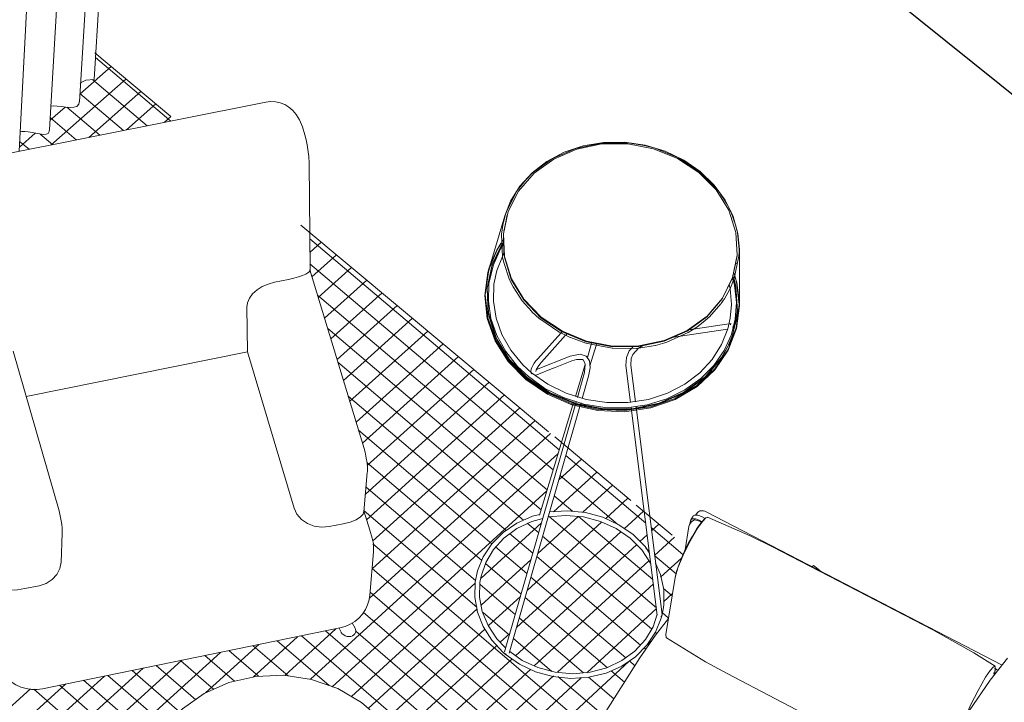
# Model space of a CAD drawing. Header units: centimetres. Extents: x -2274.6 to -2273.04, y 1316.35 to 1317.85.
# Tile 27 of 59: x -2274.06 to -2273.8, y 1317.1 to 1317.28. Entities that reach past the tile are written whole.
import ezdxf

# ---------------------------------------------------------------- set-up
doc = ezdxf.new("R2010")
doc.units = ezdxf.units.CM
for name, color, linetype, lineweight in [('Meble', 7, 'Continuous', 9), ('Okna', 7, 'Continuous', 9), ('Oprawy oświetleniowe', 7, 'Continuous', 9), ('Oprawy oświetleniowe-1', 9, 'Continuous', 9), ('Oprawy oświetleniowe-2', 8, 'Continuous', 9), ('Oprawy oświetleniowe-3', 254, 'Continuous', 9), ('Osprzęt elektryczny', 7, 'Continuous', 9), ('Wzór powierzchni', 7, 'Continuous', 9), ('Wzór powierzchni-6', 253, 'Continuous', 9), ('Ściany', 7, 'Continuous', 9), ('Ściany-1', 250, 'Continuous', 25)]:
    doc.layers.add(name, color=color, linetype=linetype, lineweight=lineweight)

# ---------------------------------------------------------------- blocks, each defined once
blk = doc.blocks.new('FP_35-Aksono')
at = {"layer": 'Wzór powierzchni-6'}
for p, q in [((-2274.0437, 1317.26793), (-2274.04357, 1317.26805)), ((-2274.02389, 1317.25038), (-2274.04375, 1317.26719)), ((-2274.04789, 1317.25753), (-2274.03964, 1317.26477)), ((-2274.0555, 1317.24409), (-2274.03571, 1317.26148)), ((-2274.03012, 1317.24914), (-2274.04452, 1317.26134)), ((-2274.03635, 1317.2479), (-2274.04788, 1317.25768)), ((-2274.04555, 1317.24607), (-2274.03177, 1317.25819)), ((-2274.0356, 1317.24805), (-2274.02782, 1317.2549)), ((-2274.05573, 1317.25065), (-2274.0518, 1317.25409)), ((-2274.04259, 1317.24666), (-2274.05128, 1317.25404)), ((-2274.04883, 1317.24542), (-2274.05564, 1317.25121)), ((-2274.02566, 1317.25003), (-2274.02387, 1317.2516)), ((-2274.06385, 1317.24352), (-2274.05967, 1317.24719)), ((-2274.06131, 1317.24293), (-2274.06378, 1317.24503)), ((-2274.05507, 1317.24418), (-2274.05834, 1317.24696)), ((-2273.92128, 1317.16355), (-2273.98719, 1317.21932)), ((-2273.98716, 1317.2157), (-2273.98413, 1317.21841)), ((-2273.98659, 1317.20929), (-2273.98012, 1317.21507)), ((-2273.92288, 1317.15828), (-2273.98714, 1317.21273)), ((-2273.98494, 1317.20383), (-2273.97612, 1317.21173)), ((-2273.98329, 1317.19836), (-2273.97211, 1317.20838)), ((-2273.92449, 1317.15301), (-2273.98513, 1317.20445)), ((-2273.98163, 1317.19288), (-2273.96809, 1317.20503)), ((-2273.97996, 1317.18739), (-2273.96407, 1317.20167)), ((-2273.9783, 1317.18189), (-2273.96005, 1317.19831)), ((-2273.92611, 1317.14774), (-2273.98244, 1317.19558)), ((-2273.97664, 1317.17637), (-2273.95601, 1317.19494)), ((-2273.97496, 1317.17085), (-2273.95198, 1317.19157)), ((-2273.97328, 1317.16531), (-2273.94794, 1317.1882)), ((-2273.93073, 1317.145), (-2273.97975, 1317.18668)), ((-2273.97202, 1317.15939), (-2273.94389, 1317.18482)), ((-2273.97248, 1317.15189), (-2273.93984, 1317.18144)), ((-2273.93532, 1317.14223), (-2273.97704, 1317.17775)), ((-2273.97217, 1317.14507), (-2273.93579, 1317.17805)), ((-2273.97058, 1317.1394), (-2273.93173, 1317.17466)), ((-2273.97073, 1317.13213), (-2273.92766, 1317.17127)), ((-2273.93908, 1317.13875), (-2273.97434, 1317.1688)), ((-2273.97152, 1317.12426), (-2273.92359, 1317.16787)), ((-2273.98702, 1317.10296), (-2273.92158, 1317.16259)), ((-2273.89845, 1317.14422), (-2273.91956, 1317.16209)), ((-2273.94184, 1317.13441), (-2273.97207, 1317.16021)), ((-2273.92141, 1317.15562), (-2273.91544, 1317.16106)), ((-2273.92284, 1317.14716), (-2273.91135, 1317.15765)), ((-2273.90587, 1317.14387), (-2273.92109, 1317.15676)), ((-2273.94339, 1317.12902), (-2273.97232, 1317.15374)), ((-2273.91509, 1317.14707), (-2273.90726, 1317.15424)), ((-2273.98125, 1317.10101), (-2273.92457, 1317.15273)), ((-2273.91781, 1317.14735), (-2273.92262, 1317.15143)), ((-2273.90902, 1317.14545), (-2273.90317, 1317.15082)), ((-2273.94304, 1317.122), (-2273.97285, 1317.14749)), ((-2273.92697, 1317.13621), (-2273.91628, 1317.14599)), ((-2273.89564, 1317.12186), (-2273.92399, 1317.14593)), ((-2273.89657, 1317.12932), (-2273.9162, 1317.14598)), ((-2273.90415, 1317.14274), (-2273.89907, 1317.14739)), ((-2273.94195, 1317.12969), (-2273.92598, 1317.14429)), ((-2273.92977, 1317.12645), (-2273.9101, 1317.14447)), ((-2273.92673, 1317.1416), (-2273.92975, 1317.14417)), ((-2273.88862, 1317.1359), (-2273.89703, 1317.14302)), ((-2273.89692, 1317.14217), (-2273.89496, 1317.14397)), ((-2273.92828, 1317.13624), (-2273.93441, 1317.14146)), ((-2273.93259, 1317.11665), (-2273.90504, 1317.14192)), ((-2273.89692, 1317.11626), (-2273.92569, 1317.14072)), ((-2273.90001, 1317.13933), (-2273.89806, 1317.14112)), ((-2273.89611, 1317.1357), (-2273.89085, 1317.14053)), ((-2273.91242, 1317.08903), (-2273.97048, 1317.13875)), ((-2273.92982, 1317.13086), (-2273.9381, 1317.13792)), ((-2273.93283, 1317.10919), (-2273.9009, 1317.13851)), ((-2273.89982, 1317.11201), (-2273.92724, 1317.13535)), ((-2273.89751, 1317.13679), (-2273.89843, 1317.13757)), ((-2273.89044, 1317.1308), (-2273.8961, 1317.13559)), ((-2273.9419, 1317.12256), (-2273.92875, 1317.13458)), ((-2273.93137, 1317.12547), (-2273.94078, 1317.13351)), ((-2273.92788, 1317.10649), (-2273.89768, 1317.13425)), ((-2273.89454, 1317.12992), (-2273.88903, 1317.13498)), ((-2273.9151, 1317.08453), (-2273.97072, 1317.13222)), ((-2273.97619, 1317.09842), (-2273.94346, 1317.12832)), ((-2273.93291, 1317.12007), (-2273.94217, 1317.12798)), ((-2273.90371, 1317.1086), (-2273.92878, 1317.12997)), ((-2273.9218, 1317.10482), (-2273.89642, 1317.12818)), ((-2273.9176, 1317.07988), (-2273.97126, 1317.12594)), ((-2273.93995, 1317.11713), (-2273.93155, 1317.12482)), ((-2273.89377, 1317.12338), (-2273.89136, 1317.12559)), ((-2273.89146, 1317.12499), (-2273.89376, 1317.12694)), ((-2273.90862, 1317.10606), (-2273.93033, 1317.12458)), ((-2273.91989, 1317.07503), (-2273.97303, 1317.12071)), ((-2273.97171, 1317.09528), (-2273.94294, 1317.1216)), ((-2273.93447, 1317.11466), (-2273.9414, 1317.12059)), ((-2273.91405, 1317.10468), (-2273.89561, 1317.12168)), ((-2273.89241, 1317.11912), (-2273.89412, 1317.12057)), ((-2273.91485, 1317.10463), (-2273.93188, 1317.11918)), ((-2273.9938, 1317.10397), (-2273.98025, 1317.11631)), ((-2273.92921, 1317.06252), (-2273.98939, 1317.11444)), ((-2273.92623, 1317.06681), (-2273.98303, 1317.11575)), ((-2273.923, 1317.07087), (-2273.97505, 1317.11566)), ((-2273.96778, 1317.09164), (-2273.94094, 1317.11622)), ((-2273.93686, 1317.11273), (-2273.93436, 1317.11502)), ((-2273.89556, 1317.1151), (-2273.89593, 1317.11541)), ((-2274.01469, 1317.09935), (-2274.0006, 1317.11215)), ((-2274.00216, 1317.10356), (-2273.99043, 1317.11422)), ((-2273.99291, 1317.10384), (-2274.00215, 1317.11183)), ((-2273.98206, 1317.1013), (-2273.99577, 1317.11313)), ((-2273.96456, 1317.08733), (-2273.93779, 1317.11188)), ((-2273.92322, 1317.10504), (-2273.93342, 1317.11376)), ((-2273.89801, 1317.11219), (-2273.89689, 1317.11323)), ((-2274.15022, 1316.98365), (-2274.01078, 1317.11006)), ((-2274.00708, 1317.10243), (-2274.01491, 1317.10922)), ((-2274.00072, 1317.10376), (-2274.00853, 1317.11053)), ((-2273.89848, 1317.11088), (-2273.89891, 1317.11123)), ((-2274.15428, 1316.98728), (-2274.02097, 1317.10798)), ((-2274.0173, 1317.09758), (-2274.02769, 1317.10661)), ((-2274.01254, 1317.10031), (-2274.0213, 1317.10792)), ((-2273.96776, 1317.04781), (-2273.90284, 1317.10773)), ((-2273.96209, 1317.08232), (-2273.93369, 1317.1084)), ((-2273.9013, 1317.10655), (-2273.90277, 1317.1078)), ((-2274.15834, 1316.9909), (-2274.03117, 1317.1059)), ((-2274.02147, 1317.09432), (-2274.03409, 1317.1053)), ((-2273.96045, 1317.07654), (-2273.92884, 1317.1056)), ((-2273.90408, 1317.10218), (-2273.90759, 1317.10518)), ((-2274.16644, 1316.99813), (-2274.05159, 1317.10173)), ((-2274.16239, 1316.99452), (-2274.04138, 1317.10381)), ((-2274.02767, 1317.08594), (-2274.04688, 1317.10269)), ((-2274.02496, 1317.09048), (-2274.04048, 1317.104)), ((-2273.96178, 1317.06068), (-2273.91552, 1317.10333)), ((-2273.96008, 1317.06957), (-2273.92284, 1317.10386)), ((-2273.90964, 1317.09343), (-2273.92163, 1317.10368)), ((-2273.90686, 1317.09781), (-2273.91357, 1317.10355)), ((-2274.17048, 1317.00174), (-2274.06096, 1317.10041)), ((-2274.0307, 1317.07472), (-2274.06, 1317.10034)), ((-2274.02966, 1317.08075), (-2274.05328, 1317.10138))]:
    blk.add_line(p, q, dxfattribs=at)

msp = doc.modelspace()

# ---------------------------------------------------------------- linework, layer by layer
at = {"layer": 'Meble'}
for p, q in [((-2274.08323, 1317.23859), (-2273.9988, 1317.25541)), ((-2273.98734, 1317.23928), (-2273.98711, 1317.21097)), ((-2273.98713, 1317.21106), (-2273.97282, 1317.16388)), ((-2273.99652, 1317.20782), (-2273.99283, 1317.20856)), ((-2274.00365, 1317.18943), (-2274.00382, 1317.20124)), ((-2274.06548, 1317.18966), (-2274.05338, 1317.14743)), ((-2274.06206, 1317.17766), (-2274.00365, 1317.18943)), ((-2274.00365, 1317.18943), (-2273.99133, 1317.14818)), ((-2273.97198, 1317.15757), (-2273.97286, 1317.14716)), ((-2273.97287, 1317.14747), (-2273.97133, 1317.14237)), ((-2273.88657, 1317.14506), (-2273.88595, 1317.14602)), ((-2273.8853, 1317.14632), (-2273.885, 1317.14679)), ((-2273.88276, 1317.14545), (-2273.88357, 1317.14587)), ((-2273.88248, 1317.14718), (-2273.80431, 1317.1067)), ((-2273.98202, 1317.14328), (-2273.97832, 1317.14403)), ((-2273.88808, 1317.13711), (-2273.88707, 1317.14332)), ((-2273.88686, 1317.14388), (-2273.88624, 1317.14485)), ((-2273.8868, 1317.14388), (-2273.88664, 1317.14485)), ((-2273.88421, 1317.14471), (-2273.88372, 1317.14446)), ((-2273.88418, 1317.1449), (-2273.88359, 1317.14459)), ((-2274.05253, 1317.14156), (-2274.05284, 1317.13382)), ((-2273.97133, 1317.14237), (-2273.97068, 1317.14023)), ((-2273.86496, 1317.13797), (-2273.82264, 1317.11606)), ((-2273.97031, 1317.13666), (-2273.9713, 1317.12519)), ((-2274.06237, 1317.12694), (-2274.05865, 1317.12769)), ((-2273.89311, 1317.1148), (-2273.89067, 1317.12986)), ((-2273.97594, 1317.11788), (-2273.97522, 1317.11649)), ((-2273.97921, 1317.11651), (-2274.05771, 1317.10047)), ((-2273.97891, 1317.11544), (-2273.97944, 1317.11647)), ((-2273.91238, 1317.08919), (-2273.90005, 1317.1086)), ((-2273.83508, 1317.08265), (-2273.87693, 1317.10447)), ((-2273.80663, 1317.10451), (-2273.80651, 1317.10445)), ((-2273.80659, 1317.10469), (-2273.80638, 1317.10458)), ((-2273.80617, 1317.10557), (-2273.80649, 1317.10408)), ((-2273.80623, 1317.10525), (-2273.80646, 1317.10418)), ((-2273.80562, 1317.10549), (-2273.80637, 1317.10588)), ((-2273.80612, 1317.10582), (-2273.80623, 1317.10525))]:
    msp.add_line(p, q, dxfattribs=at)
for points in [[(-2273.98911, 1317.24887, 0), (-2273.9899, 1317.25075, 0), (-2273.99075, 1317.25215, 0), (-2273.99167, 1317.25322, 0), (-2273.99268, 1317.25408, 0), (-2273.9938, 1317.25475, 0), (-2273.99499, 1317.25522, 0), (-2273.99623, 1317.25549, 0), (-2273.9975, 1317.25555, 0), (-2273.9988, 1317.25541, 0)], [(-2273.98911, 1317.24887, 0), (-2273.98847, 1317.24676, 0), (-2273.98815, 1317.24547, 0), (-2273.98787, 1317.2441, 0), (-2273.98766, 1317.24287, 0), (-2273.98744, 1317.24106, 0), (-2273.98734, 1317.23931, 0), (-2273.98734, 1317.23928, 0)], [(-2273.99283, 1317.20856, 0), (-2273.99139, 1317.20888, 0), (-2273.99012, 1317.20923, 0), (-2273.98907, 1317.20959, 0), (-2273.98825, 1317.20995, 0), (-2273.98766, 1317.21028, 0), (-2273.98729, 1317.21059, 0), (-2273.98713, 1317.21087, 0), (-2273.98713, 1317.21106, 0)], [(-2274.00382, 1317.20124, 0), (-2274.00365, 1317.20241, 0), (-2274.00312, 1317.2036, 0), (-2274.00226, 1317.20474, 0), (-2274.0011, 1317.20578, 0), (-2273.99971, 1317.20667, 0), (-2273.99816, 1317.20736, 0), (-2273.99652, 1317.20782, 0)], [(-2273.97282, 1317.16388, 0), (-2273.97256, 1317.16293, 0), (-2273.97233, 1317.16189, 0), (-2273.97215, 1317.16091, 0), (-2273.97205, 1317.16018, 0), (-2273.97196, 1317.15906, 0), (-2273.97197, 1317.15776, 0), (-2273.97198, 1317.15757, 0)], [(-2274.05253, 1317.14156, 0), (-2274.05256, 1317.14298, 0), (-2274.05265, 1317.14388, 0), (-2274.05279, 1317.1448, 0), (-2274.05306, 1317.14616, 0), (-2274.05338, 1317.14743, 0)], [(-2273.98202, 1317.14328, 0), (-2273.984, 1317.14311, 0), (-2273.98598, 1317.14338, 0), (-2273.98781, 1317.14409, 0), (-2273.98938, 1317.14518, 0), (-2273.99058, 1317.14657, 0), (-2273.99133, 1317.14818, 0)], [(-2273.97832, 1317.14403, 0), (-2273.97649, 1317.1445, 0), (-2273.97493, 1317.14512, 0), (-2273.97376, 1317.14583, 0), (-2273.97305, 1317.1466, 0), (-2273.97286, 1317.14735, 0)], [(-2273.88357, 1317.14587, 0), (-2273.88416, 1317.14613, 0), (-2273.88472, 1317.14629, 0), (-2273.88522, 1317.14634, 0), (-2273.88562, 1317.14627, 0), (-2273.8859, 1317.14609, 0)], [(-2273.88248, 1317.14718, 0), (-2273.88286, 1317.14734, 0), (-2273.88322, 1317.14745, 0), (-2273.88357, 1317.14749, 0), (-2273.88389, 1317.14748, 0), (-2273.88419, 1317.14741, 0), (-2273.88445, 1317.1473, 0), (-2273.88478, 1317.14705, 0), (-2273.885, 1317.14679, 0)], [(-2273.88472, 1317.14295, 0), (-2273.88351, 1317.14466, 0), (-2273.88257, 1317.14563, 0), (-2273.88204, 1317.14569, 0)], [(-2273.88213, 1317.14576, 0), (-2273.87087, 1317.14089, 0), (-2273.86496, 1317.13797, 0)], [(-2273.88686, 1317.14388, 0), (-2273.887, 1317.14359, 0), (-2273.88707, 1317.14332, 0)], [(-2273.88664, 1317.14485, 0), (-2273.88652, 1317.14512, 0), (-2273.88624, 1317.1453, 0), (-2273.88584, 1317.14537, 0), (-2273.88534, 1317.14532, 0), (-2273.88478, 1317.14516, 0), (-2273.88418, 1317.1449, 0)], [(-2273.88421, 1317.14471, 0), (-2273.88562, 1317.14511, 0), (-2273.88631, 1317.14467, 0)], [(-2273.88292, 1317.14533, 0), (-2273.88384, 1317.1443, 0), (-2273.88451, 1317.14341, 0), (-2273.88506, 1317.14259, 0)], [(-2273.89067, 1317.12986, 0), (-2273.88997, 1317.13239, 0), (-2273.88859, 1317.13577, 0), (-2273.88675, 1317.13948, 0), (-2273.88472, 1317.14295, 0)], [(-2273.89067, 1317.12988, 0), (-2273.89032, 1317.13142, 0), (-2273.88967, 1317.13341, 0), (-2273.88861, 1317.13598, 0), (-2273.88792, 1317.13745, 0), (-2273.88724, 1317.1388, 0), (-2273.88615, 1317.14078, 0), (-2273.88506, 1317.14259, 0)], [(-2273.97068, 1317.14023, 0), (-2273.97038, 1317.13887, 0), (-2273.97031, 1317.13666, 0)], [(-2274.05865, 1317.12769, 0), (-2274.05679, 1317.1283, 0), (-2274.05518, 1317.12931, 0), (-2274.05394, 1317.13065, 0), (-2274.05314, 1317.13222, 0), (-2274.05284, 1317.13393, 0)], [(-2274.07175, 1317.12803, 0), (-2274.07099, 1317.12741, 0), (-2274.06979, 1317.12693, 0), (-2274.0682, 1317.12663, 0), (-2274.06636, 1317.12653, 0), (-2274.06437, 1317.12663, 0), (-2274.06237, 1317.12694, 0)], [(-2273.97921, 1317.11651, 0), (-2273.97782, 1317.1169, 0), (-2273.97649, 1317.11748, 0), (-2273.97528, 1317.11823, 0), (-2273.97419, 1317.11915, 0), (-2273.97325, 1317.1202, 0), (-2273.97248, 1317.12137, 0), (-2273.97189, 1317.12263, 0), (-2273.97149, 1317.12396, 0), (-2273.9713, 1317.12519, 0)], [(-2273.89243, 1317.11902, 0), (-2273.89591, 1317.11466, 0), (-2273.90005, 1317.1086, 0)], [(-2273.97891, 1317.11544, 0), (-2273.97886, 1317.11536, 0), (-2273.97859, 1317.11499, 0), (-2273.97822, 1317.11468, 0), (-2273.97779, 1317.11445, 0), (-2273.97732, 1317.1143, 0), (-2273.97683, 1317.11425, 0), (-2273.97635, 1317.1143, 0), (-2273.97592, 1317.11445, 0), (-2273.97555, 1317.11468, 0), (-2273.97527, 1317.11499, 0)], [(-2273.97527, 1317.11499, 0), (-2273.9751, 1317.11535, 0), (-2273.97503, 1317.11576, 0), (-2273.97509, 1317.11617, 0), (-2273.97526, 1317.11657, 0)], [(-2273.89301, 1317.11395, 0), (-2273.89306, 1317.114, 0), (-2273.89311, 1317.1148, 0)], [(-2273.82264, 1317.11606, 0), (-2273.81183, 1317.10999, 0), (-2273.8062, 1317.10643, 0)], [(-2273.89301, 1317.11395, 0), (-2273.88266, 1317.1076, 0), (-2273.87693, 1317.10447, 0)], [(-2274.05771, 1317.10047, 0), (-2274.05916, 1317.10028, 0), (-2274.06062, 1317.10029, 0), (-2274.06206, 1317.10051, 0), (-2274.06346, 1317.10092, 0), (-2274.06478, 1317.10152, 0), (-2274.066, 1317.10229, 0), (-2274.06709, 1317.10322, 0), (-2274.06802, 1317.10429, 0), (-2274.06879, 1317.10548, 0), (-2274.06962, 1317.10751, 0)], [(-2273.81304, 1317.09467, 0), (-2273.80754, 1317.10276, 0), (-2273.80295, 1317.10852, 0)], [(-2273.96195, 1317.06088, 0), (-2273.96017, 1317.06728, 0), (-2273.95993, 1317.07389, 0), (-2273.96123, 1317.08043, 0), (-2273.96403, 1317.08661, 0), (-2273.96818, 1317.09217, 0), (-2273.9735, 1317.09687, 0), (-2273.97977, 1317.1005, 0), (-2273.98672, 1317.10291, 0), (-2273.99403, 1317.10401, 0), (-2274.0014, 1317.10373, 0), (-2274.00851, 1317.10211, 0), (-2274.01505, 1317.09919, 0), (-2274.02075, 1317.09512, 0), (-2274.02535, 1317.09005, 0), (-2274.02865, 1317.08422, 0)], [(-2273.8087, 1317.10354, 0), (-2273.80752, 1317.10529, 0), (-2273.80663, 1317.10629, 0), (-2273.80615, 1317.10638, 0), (-2273.80617, 1317.10557, 0)], [(-2273.81399, 1317.09303, 0), (-2273.81259, 1317.09631, 0), (-2273.81071, 1317.10004, 0), (-2273.8087, 1317.10354, 0)]]:
    msp.add_polyline3d(points, dxfattribs=at)
at = {"layer": 'Okna'}
for p, q in [((-2274.03318, 1317.43493), (-2274.04412, 1317.26136)), ((-2274.03744, 1317.42869), (-2274.04801, 1317.2555)), ((-2274.04606, 1317.42082), (-2274.05587, 1317.2481)), ((-2274.05487, 1317.41475), (-2274.0639, 1317.24242)), ((-2274.0441, 1317.26168), (-2274.04412, 1317.26136))]:
    msp.add_line(p, q, dxfattribs=at)
for points in [[(-2274.04412, 1317.26136, 0), (-2274.04628, 1317.26123, 0), (-2274.04753, 1317.26054, 0), (-2274.04781, 1317.26019, 0)], [(-2274.048, 1317.25572, 0), (-2274.04816, 1317.25483, 0), (-2274.04868, 1317.25428, 0), (-2274.04947, 1317.25402, 0), (-2274.05047, 1317.25397, 0), (-2274.05158, 1317.25406, 0), (-2274.05274, 1317.25422, 0), (-2274.05386, 1317.25436, 0), (-2274.05487, 1317.25441, 0), (-2274.05554, 1317.25435, 0)], [(-2274.05586, 1317.24826, 0), (-2274.05595, 1317.2476, 0), (-2274.05626, 1317.24715, 0), (-2274.05682, 1317.24692, 0), (-2274.05758, 1317.24688, 0), (-2274.05849, 1317.24698, 0), (-2274.05948, 1317.24716, 0), (-2274.06051, 1317.24737, 0), (-2274.06152, 1317.24755, 0), (-2274.06244, 1317.24766, 0), (-2274.06323, 1317.24765, 0), (-2274.06366, 1317.24754, 0)]]:
    msp.add_polyline3d(points, dxfattribs=at)
at = {"layer": 'Oprawy oświetleniowe'}
for p, q in [((-2273.9399, 1317.21123), (-2273.93569, 1317.22534)), ((-2273.93595, 1317.22147), (-2273.93592, 1317.22166)), ((-2273.93603, 1317.22063), (-2273.93574, 1317.21462)), ((-2273.87374, 1317.21648), (-2273.87372, 1317.20175)), ((-2273.93574, 1317.21462), (-2273.93392, 1317.20876)), ((-2273.87457, 1317.21288), (-2273.8746, 1317.21269)), ((-2273.93392, 1317.20876), (-2273.93065, 1317.20334)), ((-2273.87821, 1317.20364), (-2273.87552, 1317.2091)), ((-2273.93065, 1317.20333), (-2273.9261, 1317.19863)), ((-2273.9261, 1317.19863), (-2273.92048, 1317.19489)), ((-2273.89359, 1317.19241), (-2273.88748, 1317.19508)), ((-2273.92138, 1317.19469), (-2273.92131, 1317.19465)), ((-2273.92048, 1317.19489), (-2273.91409, 1317.19229)), ((-2273.90029, 1317.19102), (-2273.89359, 1317.19241)), ((-2273.91409, 1317.19229), (-2273.90724, 1317.19098)), ((-2273.90724, 1317.19098), (-2273.90029, 1317.19102)), ((-2273.90101, 1317.19035), (-2273.90089, 1317.19036)), ((-2273.93574, 1317.11021), (-2273.9171, 1317.17528)), ((-2273.91584, 1317.17499), (-2273.93453, 1317.10987)), ((-2273.92654, 1317.14628), (-2273.91769, 1317.17541)), ((-2273.8954, 1317.1199), (-2273.90219, 1317.17391)), ((-2273.9009, 1317.17409), (-2273.89416, 1317.12005))]:
    msp.add_line(p, q, dxfattribs=at)
for points in [[(-2273.8841, 1317.23708, 0), (-2273.88842, 1317.24008, 0), (-2273.8933, 1317.24242, 0), (-2273.89857, 1317.24402, 0), (-2273.90406, 1317.2448, 0), (-2273.90959, 1317.24474, 0), (-2273.91497, 1317.24384, 0), (-2273.92001, 1317.24215, 0), (-2273.92456, 1317.23974, 0), (-2273.92849, 1317.2367, 0), (-2273.93171, 1317.23316, 0), (-2273.93416, 1317.22921, 0), (-2273.93569, 1317.22534, 0)], [(-2273.88443, 1317.23685, 0), (-2273.89003, 1317.24054, 0), (-2273.89638, 1317.24309, 0), (-2273.90316, 1317.24438, 0), (-2273.91004, 1317.24434, 0), (-2273.91669, 1317.24297, 0), (-2273.92276, 1317.24035, 0), (-2273.92796, 1317.2366, 0), (-2273.93203, 1317.2319, 0), (-2273.93477, 1317.22649, 0), (-2273.93603, 1317.22063, 0)], [(-2273.88443, 1317.23685, 0), (-2273.89003, 1317.24054, 0), (-2273.89638, 1317.24309, 0), (-2273.90316, 1317.24438, 0), (-2273.91004, 1317.24434, 0), (-2273.91669, 1317.24297, 0), (-2273.92276, 1317.24035, 0), (-2273.92796, 1317.2366, 0), (-2273.93204, 1317.2319, 0), (-2273.93477, 1317.22649, 0), (-2273.93603, 1317.22063, 0), (-2273.93574, 1317.21462, 0), (-2273.93392, 1317.20876, 0), (-2273.93065, 1317.20333, 0), (-2273.9261, 1317.19863, 0)], [(-2273.9261, 1317.19863, 0), (-2273.92048, 1317.19489, 0), (-2273.91409, 1317.19229, 0), (-2273.90724, 1317.19098, 0), (-2273.90029, 1317.19102, 0), (-2273.89359, 1317.19241, 0), (-2273.88748, 1317.19508, 0), (-2273.88226, 1317.19889, 0), (-2273.87821, 1317.20364, 0), (-2273.87552, 1317.2091, 0), (-2273.87432, 1317.21498, 0), (-2273.87468, 1317.22099, 0), (-2273.87656, 1317.22683, 0), (-2273.87986, 1317.23221, 0), (-2273.88443, 1317.23685, 0)], [(-2273.87552, 1317.2091, 0), (-2273.87432, 1317.21498, 0), (-2273.87468, 1317.22099, 0), (-2273.87656, 1317.22683, 0), (-2273.87986, 1317.23221, 0), (-2273.88443, 1317.23685, 0)], [(-2273.8841, 1317.23708, 0), (-2273.8804, 1317.2335, 0), (-2273.87747, 1317.22949, 0), (-2273.87537, 1317.22519, 0), (-2273.87412, 1317.22071, 0), (-2273.87374, 1317.21648, 0)], [(-2273.93985, 1317.21138, 0), (-2273.94013, 1317.21038, 0), (-2273.94095, 1317.20434, 0), (-2273.9403, 1317.19823, 0), (-2273.9382, 1317.19232, 0), (-2273.93475, 1317.18686, 0), (-2273.93009, 1317.1821, 0)], [(-2273.88748, 1317.19508, 0), (-2273.88226, 1317.19889, 0), (-2273.87821, 1317.20364, 0)], [(-2273.93009, 1317.1821, 0), (-2273.92442, 1317.17825, 0), (-2273.91799, 1317.17548, 0), (-2273.91109, 1317.17392, 0), (-2273.90403, 1317.17364, 0), (-2273.89711, 1317.17465, 0), (-2273.89065, 1317.1769, 0), (-2273.88492, 1317.1803, 0), (-2273.88019, 1317.18468, 0), (-2273.87665, 1317.18987, 0), (-2273.87446, 1317.19561, 0), (-2273.87372, 1317.20167, 0), (-2273.87372, 1317.20175, 0)], [(-2273.92643, 1317.14652, 0), (-2273.92836, 1317.14604, 0), (-2273.9325, 1317.1442, 0), (-2273.93611, 1317.14173, 0), (-2273.93909, 1317.13872, 0), (-2273.94136, 1317.1353, 0), (-2273.94286, 1317.13158, 0), (-2273.94347, 1317.12865, 0)], [(-2273.9026, 1317.14023, 0), (-2273.90625, 1317.14276, 0), (-2273.91041, 1317.14467, 0), (-2273.91491, 1317.14585, 0), (-2273.91957, 1317.14625, 0), (-2273.92418, 1317.14584, 0)], [(-2273.90179, 1317.14118, 0), (-2273.90553, 1317.14379, 0), (-2273.90977, 1317.14576, 0), (-2273.91436, 1317.14702, 0), (-2273.91911, 1317.14749, 0), (-2273.92384, 1317.14716, 0)], [(-2273.92565, 1317.14544, 0), (-2273.92855, 1317.14465, 0), (-2273.93251, 1317.14276, 0), (-2273.93592, 1317.14024, 0), (-2273.93867, 1317.13723, 0), (-2273.94069, 1317.13383, 0), (-2273.94193, 1317.13018, 0), (-2273.94223, 1317.12851, 0)], [(-2273.90179, 1317.14118, 0), (-2273.89864, 1317.13802, 0), (-2273.89746, 1317.13629, 0)], [(-2273.9026, 1317.14023, 0), (-2273.89953, 1317.13714, 0), (-2273.89719, 1317.13366, 0), (-2273.8971, 1317.13343, 0)], [(-2273.89586, 1317.13365, 0), (-2273.89455, 1317.13061, 0), (-2273.89371, 1317.12664, 0), (-2273.89369, 1317.12265, 0), (-2273.89384, 1317.12143, 0)], [(-2273.94347, 1317.12865, 0), (-2273.94358, 1317.12468, 0), (-2273.94289, 1317.12073, 0), (-2273.94139, 1317.11689, 0), (-2273.93912, 1317.1133, 0), (-2273.93613, 1317.11008, 0), (-2273.93554, 1317.10957, 0)], [(-2273.94223, 1317.12851, 0), (-2273.94232, 1317.12467, 0), (-2273.94161, 1317.12084, 0), (-2273.9401, 1317.11713, 0), (-2273.93782, 1317.11367, 0), (-2273.93545, 1317.11124, 0)], [(-2273.93554, 1317.10957, 0), (-2273.93181, 1317.10694, 0), (-2273.92756, 1317.10494, 0), (-2273.92297, 1317.10366, 0), (-2273.9182, 1317.10317, 0), (-2273.91345, 1317.1035, 0), (-2273.90891, 1317.10461, 0), (-2273.90475, 1317.10645, 0), (-2273.90113, 1317.10893, 0), (-2273.89814, 1317.11195, 0), (-2273.89587, 1317.11538, 0), (-2273.89437, 1317.1191, 0), (-2273.89384, 1317.12143, 0)], [(-2273.93437, 1317.11027, 0), (-2273.93108, 1317.10796, 0), (-2273.92691, 1317.10604, 0), (-2273.9224, 1317.10483, 0), (-2273.91773, 1317.10443, 0), (-2273.9131, 1317.10483, 0), (-2273.90871, 1317.10601, 0), (-2273.90473, 1317.10791, 0), (-2273.90131, 1317.11043, 0), (-2273.89856, 1317.11345, 0), (-2273.89654, 1317.11686, 0), (-2273.89542, 1317.12017, 0)], [(-2273.89417, 1317.11987, 0), (-2273.89422, 1317.11974, 0), (-2273.89432, 1317.11962, 0), (-2273.89444, 1317.11952, 0)], [(-2273.89416, 1317.12005, 0), (-2273.89415, 1317.12002, 0), (-2273.89417, 1317.11987, 0)], [(-2273.93555, 1317.10969, 0), (-2273.93566, 1317.1098, 0), (-2273.93573, 1317.10993, 0)], [(-2273.93527, 1317.10954, 0), (-2273.93542, 1317.1096, 0), (-2273.93555, 1317.10969, 0)]]:
    msp.add_polyline3d(points, dxfattribs=at)
at = {"layer": 'Oprawy oświetleniowe-1'}
for p, q in [((-2273.93607, 1317.22353), (-2273.93609, 1317.22343)), ((-2273.93635, 1317.21861), (-2273.93658, 1317.21826)), ((-2273.93613, 1317.21892), (-2273.93631, 1317.21866)), ((-2273.93972, 1317.21155), (-2273.93779, 1317.21619)), ((-2273.93674, 1317.21803), (-2273.93776, 1317.21633)), ((-2273.93671, 1317.21803), (-2273.93662, 1317.21816)), ((-2273.93657, 1317.2175), (-2273.9367, 1317.21729)), ((-2273.93661, 1317.21729), (-2273.93668, 1317.21718)), ((-2273.93653, 1317.21742), (-2273.93657, 1317.21735)), ((-2273.93653, 1317.21705), (-2273.93657, 1317.21698)), ((-2273.93643, 1317.21718), (-2273.93649, 1317.2171)), ((-2273.87383, 1317.21573), (-2273.87382, 1317.21652)), ((-2273.939, 1317.21233), (-2273.94033, 1317.20623)), ((-2273.87502, 1317.20981), (-2273.87514, 1317.21017)), ((-2273.87493, 1317.20953), (-2273.87501, 1317.20976)), ((-2273.87486, 1317.20931), (-2273.87493, 1317.20952)), ((-2273.87482, 1317.20917), (-2273.87484, 1317.20925)), ((-2273.8745, 1317.208), (-2273.87482, 1317.20915)), ((-2273.94035, 1317.20604), (-2273.94005, 1317.19959)), ((-2273.87621, 1317.20638), (-2273.87619, 1317.20622)), ((-2273.87452, 1317.20795), (-2273.8738, 1317.20194)), ((-2273.94004, 1317.19958), (-2273.9381, 1317.19329)), ((-2273.87558, 1317.19366), (-2273.8743, 1317.19997)), ((-2273.93808, 1317.19325), (-2273.93461, 1317.18747)), ((-2273.87655, 1317.19124), (-2273.87558, 1317.19366)), ((-2273.91411, 1317.19211), (-2273.90727, 1317.1908)), ((-2273.90727, 1317.1908), (-2273.91411, 1317.19211)), ((-2273.91154, 1317.19117), (-2273.91156, 1317.1911)), ((-2273.90726, 1317.1908), (-2273.90032, 1317.19084)), ((-2273.90032, 1317.19084), (-2273.90726, 1317.19079)), ((-2273.87846, 1317.1878), (-2273.87658, 1317.19118)), ((-2273.9346, 1317.18746), (-2273.92973, 1317.18242)), ((-2273.89493, 1317.17574), (-2273.88839, 1317.17861)), ((-2273.9176, 1317.17568), (-2273.91749, 1317.17606)), ((-2273.91703, 1317.17555), (-2273.91696, 1317.17579)), ((-2273.91567, 1317.17557), (-2273.91576, 1317.17526)), ((-2273.90222, 1317.17418), (-2273.90225, 1317.17439)), ((-2273.90098, 1317.17466), (-2273.90094, 1317.17436))]:
    msp.add_line(p, q, dxfattribs=at)
for points in [[(-2273.93781, 1317.21625, 0), (-2273.93789, 1317.21609, 0), (-2273.9396, 1317.21216, 0)], [(-2273.87373, 1317.20243, 0), (-2273.87444, 1317.20778, 0), (-2273.8745, 1317.20799, 0)], [(-2273.88839, 1317.17861, 0), (-2273.8828, 1317.1827, 0), (-2273.87846, 1317.1878, 0)], [(-2273.92973, 1317.18242, 0), (-2273.92372, 1317.1784, 0), (-2273.91688, 1317.17561, 0), (-2273.90955, 1317.17421, 0), (-2273.90211, 1317.17425, 0), (-2273.89493, 1317.17574, 0)]]:
    msp.add_polyline3d(points, dxfattribs=at)
at = {"layer": 'Oprawy oświetleniowe-2'}
for p, q in [((-2273.89632, 1317.2433), (-2273.89885, 1317.24394)), ((-2273.88983, 1317.2407), (-2273.89627, 1317.24329)), ((-2273.88414, 1317.23696), (-2273.88978, 1317.24068)), ((-2273.87702, 1317.22851), (-2273.87936, 1317.23205)), ((-2273.87467, 1317.22273), (-2273.87602, 1317.22651)), ((-2273.93549, 1317.22571), (-2273.93606, 1317.22358)), ((-2273.93604, 1317.22063), (-2273.93503, 1317.22561)), ((-2273.93504, 1317.22558), (-2273.93604, 1317.22063)), ((-2273.87438, 1317.22153), (-2273.87466, 1317.22268)), ((-2273.93657, 1317.21825), (-2273.93634, 1317.21859)), ((-2273.93631, 1317.21863), (-2273.93613, 1317.21889)), ((-2273.93605, 1317.22045), (-2273.93593, 1317.2155)), ((-2273.93597, 1317.21842), (-2273.93604, 1317.21832)), ((-2273.93669, 1317.21715), (-2273.939, 1317.21233)), ((-2273.93779, 1317.21619), (-2273.93777, 1317.21623)), ((-2273.93775, 1317.21627), (-2273.93673, 1317.21799)), ((-2273.93606, 1317.21829), (-2273.93654, 1317.21755)), ((-2273.93606, 1317.21813), (-2273.93653, 1317.21742)), ((-2273.93612, 1317.21763), (-2273.93643, 1317.21718)), ((-2273.93593, 1317.21791), (-2273.93611, 1317.21764)), ((-2273.93597, 1317.21828), (-2273.93605, 1317.21816)), ((-2273.93624, 1317.21439), (-2273.93597, 1317.2131)), ((-2273.93961, 1317.21212), (-2273.93985, 1317.21138)), ((-2273.93431, 1317.20826), (-2273.9335, 1317.20665)), ((-2273.87554, 1317.20891), (-2273.87534, 1317.20823)), ((-2273.87513, 1317.2084), (-2273.87533, 1317.2091)), ((-2273.87508, 1317.20849), (-2273.87529, 1317.20926)), ((-2273.87515, 1317.21015), (-2273.87503, 1317.20979)), ((-2273.87502, 1317.20974), (-2273.87488, 1317.20929)), ((-2273.87486, 1317.20923), (-2273.87484, 1317.20914)), ((-2273.87484, 1317.20913), (-2273.87452, 1317.20795)), ((-2273.87766, 1317.20348), (-2273.87633, 1317.20583)), ((-2273.87641, 1317.20712), (-2273.87635, 1317.20691)), ((-2273.87633, 1317.20686), (-2273.87621, 1317.20642)), ((-2273.87855, 1317.2022), (-2273.87797, 1317.20301)), ((-2273.88164, 1317.19869), (-2273.8786, 1317.20213)), ((-2273.87372, 1317.20175), (-2273.87373, 1317.20243)), ((-2273.93808, 1317.19253), (-2273.94017, 1317.19843)), ((-2273.92852, 1317.20004), (-2273.92648, 1317.19818)), ((-2273.92644, 1317.19815), (-2273.92138, 1317.19469)), ((-2273.88497, 1317.19598), (-2273.88286, 1317.1976)), ((-2273.8769, 1317.19547), (-2273.8893, 1317.19361)), ((-2273.88698, 1317.19528), (-2273.88598, 1317.19543)), ((-2273.88595, 1317.19543), (-2273.87586, 1317.19695)), ((-2273.87611, 1317.19665), (-2273.87613, 1317.19657)), ((-2273.87607, 1317.19678), (-2273.87611, 1317.19665)), ((-2273.87546, 1317.19583), (-2273.87542, 1317.19596)), ((-2273.93463, 1317.18709), (-2273.93807, 1317.19252)), ((-2273.93783, 1317.19294), (-2273.93458, 1317.18766)), ((-2273.92696, 1317.18763), (-2273.92088, 1317.1944)), ((-2273.91961, 1317.19385), (-2273.92597, 1317.18675)), ((-2273.92131, 1317.19465), (-2273.92079, 1317.19437)), ((-2273.92082, 1317.19446), (-2273.9206, 1317.19472)), ((-2273.92074, 1317.19435), (-2273.9184, 1317.19322)), ((-2273.91953, 1317.19393), (-2273.9196, 1317.19386)), ((-2273.9193, 1317.19419), (-2273.91951, 1317.19395)), ((-2273.91836, 1317.19321), (-2273.91429, 1317.19172)), ((-2273.88939, 1317.19359), (-2273.89106, 1317.19334)), ((-2273.91425, 1317.19171), (-2273.9073, 1317.19038)), ((-2273.91387, 1317.18797), (-2273.91283, 1317.1914)), ((-2273.91156, 1317.1911), (-2273.9132, 1317.18573)), ((-2273.91281, 1317.19145), (-2273.91279, 1317.19153)), ((-2273.91276, 1317.19162), (-2273.9127, 1317.19183)), ((-2273.9115, 1317.19131), (-2273.91153, 1317.19121)), ((-2273.91143, 1317.19153), (-2273.91149, 1317.19135)), ((-2273.9073, 1317.19038), (-2273.90101, 1317.19035)), ((-2273.90174, 1317.19082), (-2273.90215, 1317.19039)), ((-2273.9001, 1317.19059), (-2273.90039, 1317.19042)), ((-2273.89978, 1317.19077), (-2273.90005, 1317.19061)), ((-2273.89937, 1317.19099), (-2273.89977, 1317.19077)), ((-2273.89926, 1317.19106), (-2273.89933, 1317.19102)), ((-2273.93457, 1317.18764), (-2273.92971, 1317.1826)), ((-2273.92731, 1317.18476), (-2273.91842, 1317.18828)), ((-2273.90368, 1317.1858), (-2273.90355, 1317.18798)), ((-2273.90239, 1317.18596), (-2273.90229, 1317.18765)), ((-2273.93002, 1317.18238), (-2273.9346, 1317.18706)), ((-2273.92286, 1317.18511), (-2273.92721, 1317.18339)), ((-2273.91794, 1317.18707), (-2273.92284, 1317.18512)), ((-2273.91702, 1317.17761), (-2273.91443, 1317.18612)), ((-2273.91312, 1317.18526), (-2273.91354, 1317.18299)), ((-2273.90245, 1317.17605), (-2273.90368, 1317.1858)), ((-2273.90239, 1317.18596), (-2273.90118, 1317.17628)), ((-2273.88025, 1317.18493), (-2273.88496, 1317.18056)), ((-2273.92436, 1317.17852), (-2273.92999, 1317.18235)), ((-2273.92721, 1317.18339), (-2273.92779, 1317.18328)), ((-2273.9165, 1317.1774), (-2273.91479, 1317.18335)), ((-2273.91354, 1317.18299), (-2273.91522, 1317.17712)), ((-2273.88497, 1317.18055), (-2273.89067, 1317.17717)), ((-2273.91793, 1317.17575), (-2273.92434, 1317.17851)), ((-2273.89069, 1317.17716), (-2273.89712, 1317.17492)), ((-2273.91106, 1317.1742), (-2273.91793, 1317.17575)), ((-2273.91769, 1317.17541), (-2273.9176, 1317.17568)), ((-2273.91749, 1317.17606), (-2273.91738, 1317.17641)), ((-2273.9171, 1317.17528), (-2273.91703, 1317.17555)), ((-2273.91694, 1317.17583), (-2273.91682, 1317.17628)), ((-2273.91576, 1317.17526), (-2273.91584, 1317.17499)), ((-2273.91555, 1317.17599), (-2273.91567, 1317.17557)), ((-2273.89716, 1317.17491), (-2273.90396, 1317.17392)), ((-2273.90225, 1317.17443), (-2273.90231, 1317.17487)), ((-2273.90103, 1317.17512), (-2273.90098, 1317.17466)), ((-2273.90094, 1317.17436), (-2273.9009, 1317.17409)), ((-2273.90401, 1317.17392), (-2273.91103, 1317.17419)), ((-2273.90219, 1317.17391), (-2273.90222, 1317.17418))]:
    msp.add_line(p, q, dxfattribs=at)
for points in [[(-2273.8989, 1317.24395, 0), (-2273.90316, 1317.2446, 0), (-2273.91015, 1317.24455, 0), (-2273.91689, 1317.24317, 0), (-2273.92301, 1317.24053, 0)], [(-2273.9231, 1317.24048, 0), (-2273.92834, 1317.2367, 0), (-2273.93006, 1317.23498, 0)], [(-2273.87937, 1317.23207, 0), (-2273.87951, 1317.23224, 0), (-2273.88414, 1317.23696, 0)], [(-2273.93007, 1317.23498, 0), (-2273.93247, 1317.23193, 0), (-2273.93525, 1317.22644, 0), (-2273.93548, 1317.22574, 0)], [(-2273.87603, 1317.22653, 0), (-2273.87615, 1317.22678, 0), (-2273.87702, 1317.22849, 0)], [(-2273.93609, 1317.22343, 0), (-2273.93653, 1317.22049, 0), (-2273.93625, 1317.21448, 0)], [(-2273.87382, 1317.21652, 0), (-2273.87424, 1317.22085, 0), (-2273.87436, 1317.22147, 0)], [(-2273.92612, 1317.19845, 0), (-2273.93068, 1317.20315, 0), (-2273.93395, 1317.20857, 0), (-2273.93577, 1317.21443, 0), (-2273.93605, 1317.22045, 0)], [(-2273.9367, 1317.21729, 0), (-2273.93897, 1317.21251, 0), (-2273.94032, 1317.20622, 0), (-2273.94002, 1317.19977, 0), (-2273.93808, 1317.19348, 0), (-2273.93785, 1317.19297, 0)], [(-2273.93657, 1317.21698, 0), (-2273.9368, 1317.21665, 0), (-2273.9387, 1317.21241, 0), (-2273.93979, 1317.20796, 0), (-2273.93986, 1317.20743, 0)], [(-2273.93632, 1317.21466, 0), (-2273.9378, 1317.21095, 0), (-2273.93856, 1317.20729, 0)], [(-2273.93583, 1317.21561, 0), (-2273.93613, 1317.21513, 0), (-2273.93629, 1317.21472, 0)], [(-2273.93592, 1317.21543, 0), (-2273.93577, 1317.21443, 0), (-2273.93395, 1317.20857, 0), (-2273.93068, 1317.20315, 0), (-2273.92612, 1317.19845, 0)], [(-2273.90026, 1317.19084, 0), (-2273.89362, 1317.19223, 0), (-2273.88751, 1317.1949, 0), (-2273.88229, 1317.1987, 0), (-2273.87824, 1317.20346, 0), (-2273.87555, 1317.20891, 0), (-2273.87435, 1317.21479, 0)], [(-2273.87435, 1317.21479, 0), (-2273.87555, 1317.20891, 0), (-2273.87824, 1317.20346, 0), (-2273.88229, 1317.1987, 0), (-2273.88751, 1317.19489, 0), (-2273.89362, 1317.19223, 0), (-2273.90026, 1317.19084, 0)], [(-2273.87627, 1317.20595, 0), (-2273.87509, 1317.20878, 0), (-2273.87388, 1317.21475, 0), (-2273.87383, 1317.21573, 0)], [(-2273.94017, 1317.19846, 0), (-2273.94082, 1317.20452, 0), (-2273.94, 1317.21054, 0), (-2273.93972, 1317.21155, 0)], [(-2273.93597, 1317.21307, 0), (-2273.93439, 1317.20843, 0), (-2273.93432, 1317.20829, 0)], [(-2273.87532, 1317.20818, 0), (-2273.875, 1317.20708, 0), (-2273.87451, 1317.20247, 0), (-2273.87484, 1317.1981, 0)], [(-2273.8743, 1317.2, 0), (-2273.87468, 1317.20643, 0), (-2273.87511, 1317.20831, 0)], [(-2273.87454, 1317.19786, 0), (-2273.87427, 1317.20016, 0), (-2273.87465, 1317.20661, 0), (-2273.87506, 1317.20841, 0)], [(-2273.93986, 1317.20743, 0), (-2273.94002, 1317.20285, 0), (-2273.93932, 1317.19827, 0), (-2273.93779, 1317.1938, 0), (-2273.93544, 1317.18953, 0), (-2273.93229, 1317.18558, 0), (-2273.92944, 1317.18289, 0)], [(-2273.93856, 1317.20729, 0), (-2273.9387, 1317.20283, 0), (-2273.93799, 1317.19837, 0), (-2273.93645, 1317.19401, 0), (-2273.93408, 1317.18987, 0)], [(-2273.93348, 1317.2066, 0), (-2273.93107, 1317.20292, 0), (-2273.92855, 1317.20007, 0)], [(-2273.87619, 1317.20621, 0), (-2273.87582, 1317.20193, 0), (-2273.87613, 1317.19833, 0)], [(-2273.87796, 1317.20304, 0), (-2273.87782, 1317.20324, 0), (-2273.87767, 1317.20347, 0)], [(-2273.8738, 1317.20194, 0), (-2273.8738, 1317.20186, 0), (-2273.87454, 1317.19582, 0), (-2273.87672, 1317.19009, 0), (-2273.88022, 1317.18496, 0)], [(-2273.92944, 1317.18289, 0), (-2273.92507, 1317.1798, 0), (-2273.92014, 1317.17735, 0), (-2273.91481, 1317.17565, 0), (-2273.90922, 1317.17475, 0), (-2273.90358, 1317.17469, 0), (-2273.89806, 1317.17548, 0), (-2273.89285, 1317.17707, 0), (-2273.8881, 1317.1794, 0), (-2273.88395, 1317.18237, 0), (-2273.88048, 1317.18588, 0), (-2273.87776, 1317.18981, 0), (-2273.87585, 1317.19406, 0), (-2273.87484, 1317.1981, 0)], [(-2273.92859, 1317.1839, 0), (-2273.9243, 1317.18088, 0), (-2273.91945, 1317.17849, 0), (-2273.91419, 1317.17685, 0), (-2273.90869, 1317.17603, 0), (-2273.90315, 1317.17604, 0), (-2273.89776, 1317.1769, 0), (-2273.8927, 1317.17855, 0), (-2273.88812, 1317.18093, 0), (-2273.88416, 1317.18393, 0), (-2273.88091, 1317.18744, 0), (-2273.87843, 1317.19135, 0), (-2273.87676, 1317.19555, 0), (-2273.87613, 1317.19833, 0)], [(-2273.92612, 1317.19845, 0), (-2273.92051, 1317.1947, 0), (-2273.91415, 1317.19212, 0)], [(-2273.91415, 1317.19212, 0), (-2273.92051, 1317.1947, 0), (-2273.92612, 1317.19845, 0)], [(-2273.88286, 1317.1976, 0), (-2273.88194, 1317.19841, 0), (-2273.88165, 1317.19868, 0)], [(-2273.87659, 1317.19129, 0), (-2273.87555, 1317.19384, 0), (-2273.87455, 1317.19781, 0)], [(-2273.89289, 1317.19201, 0), (-2273.88723, 1317.19454, 0), (-2273.885, 1317.19595, 0)], [(-2273.87542, 1317.19596, 0), (-2273.87539, 1317.19612, 0), (-2273.87539, 1317.19628, 0)], [(-2273.93407, 1317.18986, 0), (-2273.93092, 1317.18605, 0), (-2273.92859, 1317.1839, 0)], [(-2273.92971, 1317.1826, 0), (-2273.9237, 1317.17858, 0), (-2273.91685, 1317.1758, 0), (-2273.90952, 1317.17439, 0), (-2273.90208, 1317.17443, 0), (-2273.8949, 1317.17593, 0), (-2273.88836, 1317.17879, 0), (-2273.88277, 1317.18288, 0), (-2273.87843, 1317.18799, 0), (-2273.87661, 1317.19124, 0)], [(-2273.90216, 1317.19038, 0), (-2273.9028, 1317.1897, 0), (-2273.90355, 1317.18798, 0)], [(-2273.90041, 1317.1904, 0), (-2273.90188, 1317.1887, 0), (-2273.90229, 1317.18765, 0)], [(-2273.90089, 1317.19036, 0), (-2273.90024, 1317.19042, 0), (-2273.89595, 1317.19115, 0)], [(-2273.89592, 1317.19115, 0), (-2273.89344, 1317.19183, 0), (-2273.89293, 1317.192, 0)], [(-2273.92696, 1317.18763, 0), (-2273.92745, 1317.18703, 0), (-2273.9279, 1317.18642, 0), (-2273.92826, 1317.18583, 0), (-2273.92852, 1317.18531, 0), (-2273.92868, 1317.18486, 0), (-2273.92876, 1317.18412, 0), (-2273.9287, 1317.18389, 0), (-2273.92857, 1317.18363, 0)], [(-2273.91842, 1317.18828, 0), (-2273.91579, 1317.18884, 0), (-2273.91419, 1317.18832, 0), (-2273.91409, 1317.18825, 0)], [(-2273.91794, 1317.18707, 0), (-2273.9167, 1317.18745, 0), (-2273.91518, 1317.1874, 0), (-2273.91493, 1317.18724, 0)], [(-2273.91493, 1317.18724, 0), (-2273.91444, 1317.18617, 0), (-2273.91462, 1317.18401, 0), (-2273.91479, 1317.18335, 0)], [(-2273.91409, 1317.18825, 0), (-2273.91331, 1317.18708, 0), (-2273.91311, 1317.1853, 0)], [(-2273.92597, 1317.18675, 0), (-2273.92644, 1317.18619, 0), (-2273.92685, 1317.18561, 0), (-2273.92717, 1317.18509, 0), (-2273.92736, 1317.18466, 0), (-2273.92742, 1317.1845, 0), (-2273.92745, 1317.18438, 0), (-2273.92746, 1317.1843, 0), (-2273.92746, 1317.18429, 0)]]:
    msp.add_polyline3d(points, dxfattribs=at)
at = {"layer": 'Oprawy oświetleniowe-3'}
for p, q in [((-2273.93663, 1317.21819), (-2273.93672, 1317.21806)), ((-2273.94033, 1317.20623), (-2273.94035, 1317.20604))]:
    msp.add_line(p, q, dxfattribs=at)
at = {"layer": 'Osprzęt elektryczny'}
for q in [(-2273.85449, 1317.13268), (-2273.85252, 1317.13166)]:
    msp.add_line((-2273.85414, 1317.13301), q, dxfattribs=at)
at = {"layer": 'Ściany'}
for p, q in [((-2274.04397, 1317.26838), (-2274.02383, 1317.25156)), ((-2273.98949, 1317.22289), (-2273.92417, 1317.16836)), ((-2273.9225, 1317.16696), (-2273.9024, 1317.15018)), ((-2273.90098, 1317.14899), (-2273.89149, 1317.14107))]:
    msp.add_line(p, q, dxfattribs=at)
at = {"layer": 'Ściany-1'}
msp.add_line((-2274.03951, 1317.44932), (-2273.69686, 1317.17289), dxfattribs=at)

# ---------------------------------------------------------------- block references
at = {"layer": 'Wzór powierzchni'}
msp.add_blockref('FP_35-Aksono', (0, 0), dxfattribs=at)

doc.saveas('drawing.dxf')
